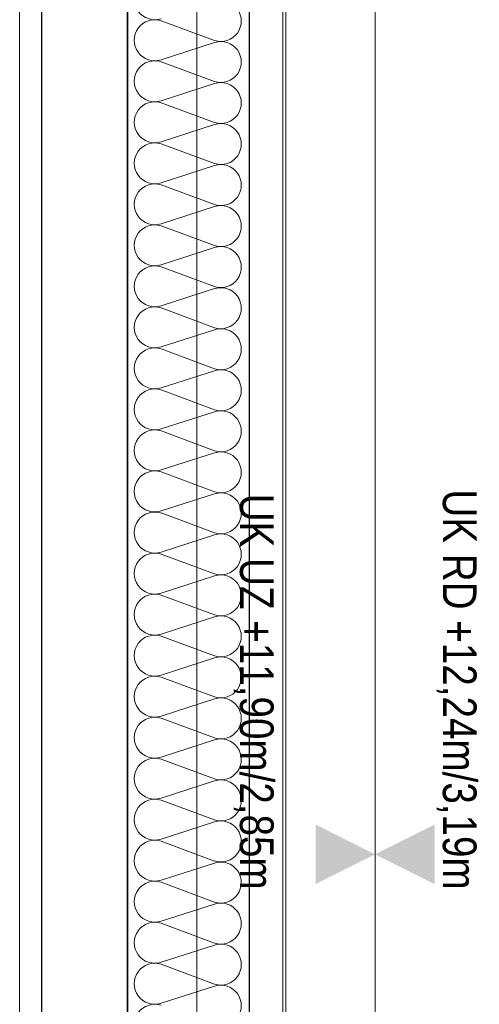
# Model space of a CAD drawing. Extents: x -620 to 300, y 62 to 1112.
# Tile 213 of 226: x -138 to -117, y 928 to 972. Entities that reach past the tile are written whole.
import ezdxf
from ezdxf.lldxf.tags import DXFTag

# ---------------------------------------------------------------- set-up
doc = ezdxf.new("R2010")
doc.units = 0
doc.layers.get('0').update_dxf_attribs({"lineweight": 13})
for name, color, linetype, lineweight, true_color in [('30 -33 Aussenwände- 7 Fassade_ Elemente', 7, 'Continuous', 9, 0x00aacc), ('30 -35 Decken- 1 Konstruktion-Träger- Stahlbeton', 7, 'Continuous', 13, 0x33aa00), ('60- 61 allgemeine Ausstattung- 4 Terrassen', 9, 'Continuous', 9, 0x808080), ('70 -76 Bemaßung- 2 Allgemein', 9, 'Continuous', 5, 0x808080)]:
    doc.layers.add(name, color=color, linetype=linetype, lineweight=lineweight, true_color=true_color)
doc.layers.add('70 -71 Achsen- 1 Gebäudeachsen', color=7, linetype='STRICHPUNKT2-A06CPVSFL0', lineweight=18)
doc.styles.get("Standard").update_dxf_attribs({"font": 'ARIALN.TTF'})
tags = doc.linetypes.add('grob-A06CPVSAL0', pattern=[14, 3, -8, 3]).pattern_tags.tags
tags[8:9] = [DXFTag(74, 4), DXFTag(75, 0), DXFTag(340, '0'), DXFTag(46, 0.0), DXFTag(50, 0.0), DXFTag(44, 0.0), DXFTag(45, 0.0)]
tags[6:7] = [DXFTag(74, 4), DXFTag(75, 0), DXFTag(340, '0'), DXFTag(46, 0.0), DXFTag(50, 0.0), DXFTag(44, 0.0), DXFTag(45, 0.0)]
tags[4:5] = [DXFTag(74, 4), DXFTag(75, 0), DXFTag(340, '0'), DXFTag(46, 0.0), DXFTag(50, 0.0), DXFTag(44, 0.0), DXFTag(45, 0.0)]
tags = doc.linetypes.add('STRICHPUNKT2-A06CPVSFL0', pattern=[12.7, 6.35, -3.175, 0, -3.175]).pattern_tags.tags
tags[10:11] = [DXFTag(74, 4), DXFTag(75, 0), DXFTag(340, '0'), DXFTag(46, 0.0), DXFTag(50, 0.0), DXFTag(44, 0.0), DXFTag(45, 0.0)]
tags[8:9] = [DXFTag(74, 4), DXFTag(75, 0), DXFTag(340, '0'), DXFTag(46, 0.0), DXFTag(50, 0.0), DXFTag(44, 0.0), DXFTag(45, 0.0)]
tags[6:7] = [DXFTag(74, 4), DXFTag(75, 0), DXFTag(340, '0'), DXFTag(46, 0.0), DXFTag(50, 0.0), DXFTag(44, 0.0), DXFTag(45, 0.0)]
tags[4:5] = [DXFTag(74, 4), DXFTag(75, 0), DXFTag(340, '0'), DXFTag(46, 0.0), DXFTag(50, 0.0), DXFTag(44, 0.0), DXFTag(45, 0.0)]

# ---------------------------------------------------------------- blocks, each defined once
blk = doc.blocks.new('Referenz-A06CPVSGL0')
at = {"layer": '30 -33 Aussenwände- 7 Fassade_ Elemente', "color": 0, "linetype": 'Continuous', "lineweight": 25, "ltscale": 0.25}
for p, q in [((-132.679, 834.453), (-132.679, 999.453)), ((-127.219, 994.953), (-127.219, 838.953)), ((-136.519, 839.453), (-136.519, 994.453)), ((-132.679, 994.453), (-132.679, 839.453))]:
    blk.add_line(p, q, dxfattribs=at)
at = {"layer": '30 -33 Aussenwände- 7 Fassade_ Elemente', "color": 0, "linetype": 'Continuous', "ltscale": 0.13}
for p, q in [((-125.719, 838.953), (-125.719, 994.953)), ((-128.779, 971.027), (-131.179, 971.914)), ((-131.179, 970.165), (-128.779, 970.937)), ((-128.779, 969.188), (-131.179, 970.075)), ((-131.179, 968.327), (-128.779, 969.098)), ((-128.779, 967.35), (-131.179, 968.237)), ((-131.179, 966.488), (-128.779, 967.26)), ((-128.779, 965.511), (-131.179, 966.398)), ((-131.179, 964.65), (-128.779, 965.421)), ((-128.779, 963.673), (-131.179, 964.56)), ((-131.179, 962.811), (-128.779, 963.583)), ((-128.779, 961.834), (-131.179, 962.721)), ((-131.179, 960.973), (-128.779, 961.744)), ((-128.779, 959.996), (-131.179, 960.883)), ((-131.179, 959.134), (-128.779, 959.906)), ((-128.779, 958.157), (-131.179, 959.044)), ((-131.179, 957.296), (-128.779, 958.067)), ((-128.779, 956.319), (-131.179, 957.206)), ((-131.179, 955.457), (-128.779, 956.229)), ((-128.779, 954.48), (-131.179, 955.367)), ((-131.179, 953.619), (-128.779, 954.39)), ((-128.779, 952.642), (-131.179, 953.529)), ((-131.179, 951.78), (-128.779, 952.552)), ((-128.779, 950.803), (-131.179, 951.69)), ((-131.179, 949.942), (-128.779, 950.713)), ((-128.779, 948.964), (-131.179, 949.852)), ((-131.179, 948.103), (-128.779, 948.874)), ((-128.779, 947.126), (-131.179, 948.013)), ((-131.179, 946.265), (-128.779, 947.036)), ((-128.779, 945.287), (-131.179, 946.175)), ((-131.179, 944.426), (-128.779, 945.197)), ((-128.779, 943.449), (-131.179, 944.336)), ((-131.179, 942.588), (-128.779, 943.359)), ((-128.779, 941.61), (-131.179, 942.498)), ((-131.179, 940.749), (-128.779, 941.52)), ((-128.779, 939.772), (-131.179, 940.659)), ((-131.179, 938.911), (-128.779, 939.682)), ((-128.779, 937.933), (-131.179, 938.821)), ((-131.179, 937.072), (-128.779, 937.843)), ((-128.779, 936.095), (-131.179, 936.982)), ((-131.179, 935.233), (-128.779, 936.005)), ((-128.779, 934.256), (-131.179, 935.143)), ((-131.179, 933.395), (-128.779, 934.166)), ((-128.779, 932.418), (-131.179, 933.305)), ((-131.179, 931.556), (-128.779, 932.328)), ((-128.779, 930.579), (-131.179, 931.466)), ((-131.179, 929.718), (-128.779, 930.489)), ((-128.779, 928.741), (-131.179, 929.628)), ((-131.179, 927.879), (-128.779, 928.651))]:
    blk.add_line(p, q, dxfattribs=at)
for centre, major_axis, end_param in [((-131.46, 972.878), (0.282, 0.874), 3.764652), ((-128.497, 971.901), (-0.282, -0.874), 3.765224), ((-131.46, 971.04), (0.282, 0.874), 3.764652), ((-128.497, 970.063), (-0.282, -0.874), 3.765224), ((-131.46, 969.201), (0.282, 0.874), 3.764652), ((-128.497, 968.224), (-0.282, -0.874), 3.765224), ((-131.46, 967.363), (0.282, 0.874), 3.764652), ((-128.497, 966.385), (-0.282, -0.874), 3.765224), ((-131.46, 965.524), (0.282, 0.874), 3.764652), ((-128.497, 964.547), (-0.282, -0.874), 3.765224), ((-131.46, 963.686), (0.282, 0.874), 3.764652), ((-128.497, 962.708), (-0.282, -0.874), 3.765224), ((-131.46, 961.847), (0.282, 0.874), 3.764652), ((-128.497, 960.87), (-0.282, -0.874), 3.765224), ((-131.46, 960.009), (0.282, 0.874), 3.764652), ((-128.497, 959.031), (-0.282, -0.874), 3.765224), ((-131.46, 958.17), (0.282, 0.874), 3.764652), ((-128.497, 957.193), (-0.282, -0.874), 3.765224), ((-131.46, 956.332), (0.282, 0.874), 3.764652), ((-128.497, 955.354), (-0.282, -0.874), 3.765224), ((-131.46, 954.493), (0.282, 0.874), 3.764652), ((-128.497, 953.516), (-0.282, -0.874), 3.765224), ((-131.46, 952.654), (0.282, 0.874), 3.764652), ((-128.497, 951.677), (-0.282, -0.874), 3.765224), ((-131.46, 950.816), (0.282, 0.874), 3.764652), ((-128.497, 949.839), (-0.282, -0.874), 3.765224), ((-131.46, 948.977), (0.282, 0.874), 3.764652), ((-128.497, 948), (-0.282, -0.874), 3.765224), ((-131.46, 947.139), (0.282, 0.874), 3.764652), ((-128.497, 946.162), (-0.282, -0.874), 3.765224), ((-131.46, 945.3), (0.282, 0.874), 3.764652), ((-128.497, 944.323), (-0.282, -0.874), 3.765224), ((-131.46, 943.462), (0.282, 0.874), 3.764652), ((-128.497, 942.485), (-0.282, -0.874), 3.765224), ((-131.46, 941.623), (0.282, 0.874), 3.764652), ((-128.497, 940.646), (-0.282, -0.874), 3.765224), ((-131.46, 939.785), (0.282, 0.874), 3.764652), ((-128.497, 938.808), (-0.282, -0.874), 3.765224), ((-131.46, 937.946), (0.282, 0.874), 3.764652), ((-128.497, 936.969), (-0.282, -0.874), 3.765224), ((-131.46, 936.108), (0.282, 0.874), 3.764652), ((-128.497, 935.131), (-0.282, -0.874), 3.765224), ((-131.46, 934.269), (0.282, 0.874), 3.764652), ((-128.497, 933.292), (-0.282, -0.874), 3.765224), ((-131.46, 932.431), (0.282, 0.874), 3.764652), ((-128.497, 931.453), (-0.282, -0.874), 3.765224), ((-131.46, 930.592), (0.282, 0.874), 3.764652), ((-128.497, 929.615), (-0.282, -0.874), 3.765224), ((-131.46, 928.754), (0.282, 0.874), 3.764652), ((-128.497, 927.776), (-0.282, -0.874), 3.765224), ((-131.46, 926.915), (0.282, 0.874), 3.764652)]:
    blk.add_ellipse(centre, major_axis=major_axis, ratio=1, start_param=0, end_param=end_param, dxfattribs=at)
at = {"layer": '30 -35 Decken- 1 Konstruktion-Träger- Stahlbeton', "color": 0, "linetype": 'grob-A06CPVSAL0', "lineweight": -2, "ltscale": 0.13}
for p, q in [((-129.579, 995.453), (-129.579, 778.453)), ((-121.579, 995.453), (-121.579, 778.453))]:
    blk.add_line(p, q, dxfattribs=at)
at = {"layer": '60- 61 allgemeine Ausstattung- 4 Terrassen', "color": 0}
blk.add_line((-137.519, 786.393), (-137.519, 998.653), dxfattribs=at)
at = {"layer": '70 -71 Achsen- 1 Gebäudeachsen', "color": 0, "linetype": 'STRICHPUNKT2-A06CPVSFL0', "ltscale": 0.18}
blk.add_line((-125.579, 1084.393), (-125.579, 84.953), dxfattribs=at)
at = {"layer": '70 -76 Bemaßung- 2 Allgemein', "color": 0, "lineweight": 0}
for points in [[(-124.249, 933.221), (-121.579, 934.553), (-124.247, 935.892)], [(-118.908, 933.221), (-121.579, 934.553), (-118.91, 935.892)]]:
    blk.add_solid(points, dxfattribs=at)
at = {"layer": '70 -76 Bemaßung- 2 Allgemein', "color": 0, "linetype": 'Continuous', "ltscale": 0.13, "char_height": 1.51033, "attachment_point": 1, "rotation": 270}
for s, insert in [('{\\fArial Narrow;UK UZ +11,90m/2,85m}', (-126.129, 950.714)), ('{\\fArial Narrow;UK RD +12,24m/3,19m}', (-117.028, 950.906))]:
    blk.add_mtext(s, dxfattribs=dict(at, insert=insert))

msp = doc.modelspace()

# ---------------------------------------------------------------- block references
at = {"color": 8, "lineweight": 13, "ltscale": 0.13, "true_color": 0x808080}
msp.add_blockref('Referenz-A06CPVSGL0', (0, 0), dxfattribs=at)

doc.saveas('drawing.dxf')
